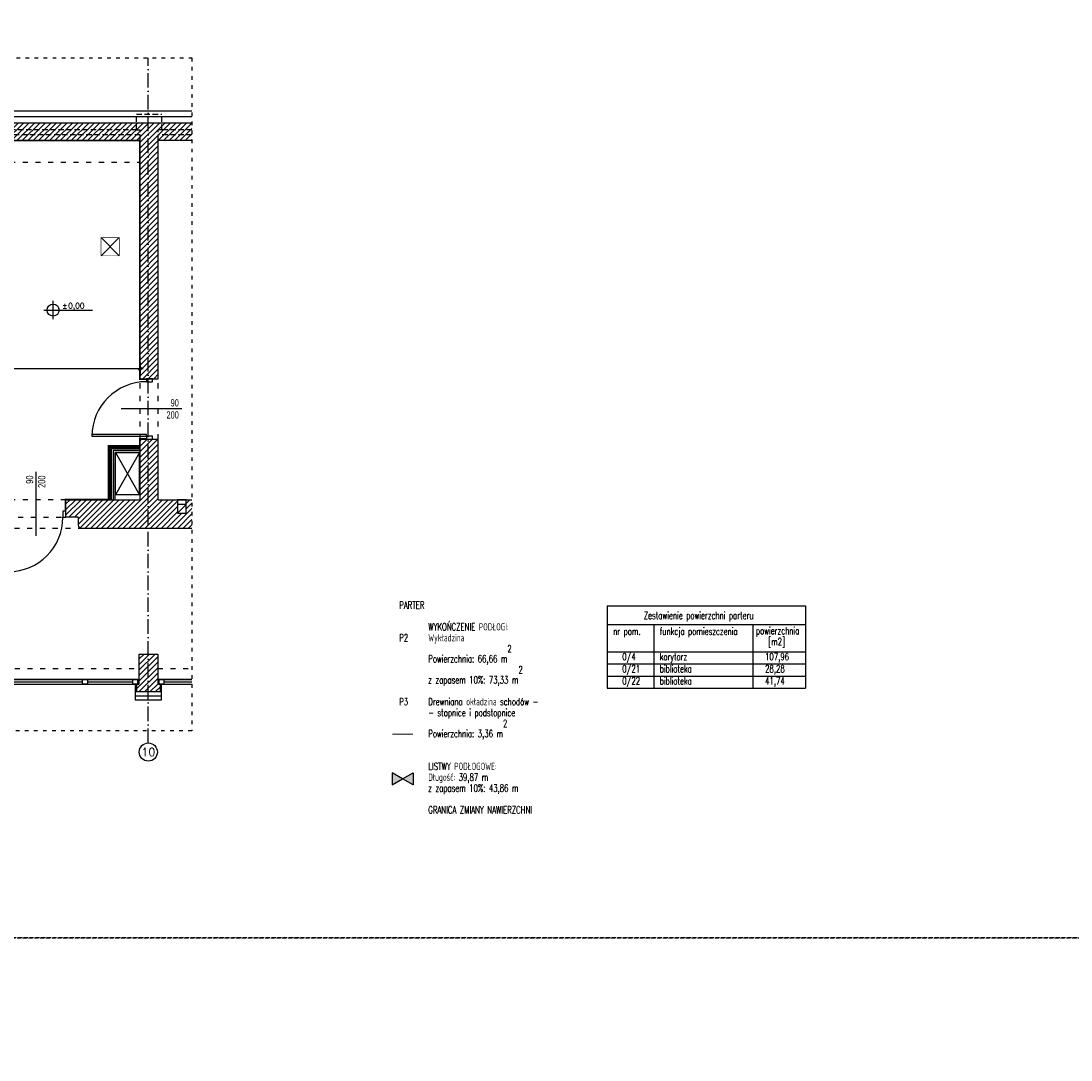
# Model space of a CAD drawing. Header units: millimetres. Extents: x 167273 to 188273, y -125105 to -88145.
# Tile 52 of 210: x 176004 to 177739, y -123307 to -121590. Entities that reach past the tile are written whole.
import ezdxf
from ezdxf.enums import TextEntityAlignment as Align

# ---------------------------------------------------------------- set-up
doc = ezdxf.new("R2010")
doc.units = ezdxf.units.MM
for name, pattern in [('ACAD_ISO03W100', [30, 12, -18]), ('ACAD_ISO10W100', [18, 12, -3, 0, -3]), ('HIDDEN', [9.525, 6.35, -3.175])]:
    doc.linetypes.add(name, pattern=pattern)
for name, color, linetype in [('!listwy', 30, 'HIDDEN'), ('a-op_drzwi', 40, 'Continuous'), ('a-op_leader', 9, 'Continuous'), ('a-op_text', 9, 'Continuous'), ('a-osie', 1, 'ACAD_ISO10W100'), ('a-poziomy', 9, 'Continuous'), ('a-wymiary', 9, 'Continuous'), ('b-drzwi', 6, 'Continuous'), ('b-izolacja', 8, 'BATTING'), ('b-okna', 6, 'Continuous'), ('b-przebicia', 7, 'Continuous'), ('b-przerywana1', 9, 'ACAD_ISO03W100'), ('b-widokowa', 7, 'Continuous'), ('b-ściany', 2, 'Continuous'), ('h-hatch', 8, 'Continuous'), ('opis text', 9, 'Continuous')]:
    doc.layers.add(name, color=color, linetype=linetype)
doc.layers.add('El-koryta_puszki', color=10, linetype='Continuous', lineweight=35)
doc.layers.add('x-revclouds', color=190, linetype='HIDDEN', plot=False)
doc.styles.add('PPAB_100', font='romans.shx', dxfattribs={"width": 0.7, "height": 12})
doc.styles.add('PPAB_50', font='romans.shx', dxfattribs={"width": 0.7, "height": 8})
doc.linetypes.add('BATTING', pattern='A,0.0001,-0.1,[134,ltypeshp.shx,S=0.1,R=0,X=-0.1,Y=0],-0.2,[134,ltypeshp.shx,S=0.1,R=180,X=0.1,Y=0],-0.1', length=0.4001)
doc.dimstyles.new('newPPAB_50', dxfattribs={"dimscale": 0, "dimtxt": 8, "dimasz": 1, "dimexe": 10, "dimexo": 10, "dimgap": 3.5, "dimtad": 1, "dimdec": 0, "dimzin": 0, "dimdsep": 46, "dimtxsty": 'PPAB_50', "dimblk": 'tick_50', "dimcen": 0.09, "dimdle": 5, "dimse1": 1, "dimse2": 1, "dimclrd": 9, "dimclre": 9, "dimclrt": 161, "dimadec": 0, "dimazin": 0, "dimtfac": 1, "dimtdec": 0, "dimtix": 1, "dimtofl": 0, "dimtmove": 2, "dimatfit": 3, "dimldrblk": 'tick_50', "dimfxl": 0, "dimtolj": 1, "dimtzin": 0, "dimarcsym": 0})
pattern_1 = [(45, (-26550.2005, 31481.7547), (-4.49012806, 4.49012806), [])]

# ---------------------------------------------------------------- blocks, each defined once
blk = doc.blocks.new('okno_')
at = {"layer": 'b-okna'}
for p, q in [((-166, -4), (-91, -4)), ((-83, -4), (83, -4)), ((91, -4), (166, -4))]:
    blk.add_line(p, q, dxfattribs=at)
for points in [[(-174, -8), (174, -8), (174, 0), (-174, 0)], [(-174, 0), (-166, 0), (-166, -8), (-174, -8)], [(-83, 0), (-91, 0), (-91, -8), (-83, -8)], [(83, 0), (91, 0), (91, -8), (83, -8)], [(166, 0), (174, 0), (174, -8), (166, -8)]]:
    blk.add_lwpolyline(points, close=True, dxfattribs=at)
blk = doc.blocks.new('*U326')
at = {"lineweight": 15}
for p, q in [((-1, 35), (1, 35)), ((-1, -35), (1, -35))]:
    blk.add_line(p, q, dxfattribs=at)
blk.add_lwpolyline([(-5, 35), (35, 35), (35, -35), (-5, -35), (-5, 35), (35, -35), (35, 35), (-5, -35)], close=True)
blk = doc.blocks.new('kaseta1')
for p, q in [((-15, 15), (15, -15)), ((15, 15), (-15, -15))]:
    blk.add_line(p, q)
at = {"const_width": 1}
blk.add_lwpolyline([(-15, -15), (15, -15), (15, 15), (-15, 15)], close=True, dxfattribs=at)
blk = doc.blocks.new('tick_50')
at = {"color": 9, "ltscale": 20}
for p, q in [((-5, 0), (5, 0)), ((0, 10), (0, -10))]:
    blk.add_line(p, q, dxfattribs=at)
at = {"color": 0}
blk.add_line((2.5, 2.5), (-2.5, -2.5), dxfattribs=at)
blk = doc.blocks.new('kotapozioma')
for p, q in [((49330.1, 104.4), (49330.1, 134.4)), ((49315.1, 119.4), (49395.1, 119.4))]:
    blk.add_line(p, q)
blk.add_circle((49330.1, 119.4), 10)
at = {"layer": 'opis text', "style": 'PPAB_50'}
for tag, p in [('ZNAK', (49345.1, 119.4)), ('WARTOSC', (49355.1, 119.4))]:
    blk.add_attdef(tag, text='', height=9, dxfattribs=at).set_placement(p, align=Align.BOTTOM_LEFT)

msp = doc.modelspace()

# ---------------------------------------------------------------- hatches: boundary and pattern name
at = {"layer": 'a-op_leader'}
h = msp.add_hatch(color=256, dxfattribs=at)
h.paths.add_polyline_path([(176651.88, -122831.97), (176634.56, -122841.97), (176651.88, -122851.97)])
h.paths.add_polyline_path([(176617.24, -122831.97), (176617.24, -122851.97), (176634.56, -122841.97)])
at = {"layer": 'h-hatch'}
h = msp.add_hatch(dxfattribs=at)
h.set_pattern_fill('ANSI31', color=256, scale=2, style=0)
h.set_pattern_definition([(45, (-27340.6366, 31489.7547), (-4.49012806, 4.49012806), [])])
h.paths.add_polyline_path([(174774.31, -122408.89), (174794.31, -122408.89), (174794.31, -122380.89), (174741.31, -122380.89), (174741.31, -122388.89), (174741.31, -122402.89), (174727.31, -122402.89), (174727.31, -122388.89), (174727.31, -122380.89), (174706.81, -122380.89), (174706.81, -121787.89), (175055.81, -121787.89), (175055.81, -121819.89), (175088.81, -121819.89), (175088.81, -121787.89), (175437.81, -121787.89), (175437.81, -121819.89), (175437.81, -121970.89), (175460.81, -121970.89), (175460.81, -121819.89), (175467.81, -121819.89), (175467.81, -121787.89), (175815.81, -121786.89), (175815.81, -121819.89), (175848.81, -121819.89), (175848.81, -121786.89), (176200.81, -121786.89), (176200.81, -122180.89), (176230.81, -122180.89), (176230.81, -121786.89), (176286.37, -121786.89), (176286.37, -121757.89), (174658.81, -121757.89), (174658.81, -121750.89), (174614.31, -121750.89), (174614.31, -121807.89), (174674.81, -121807.89), (174674.81, -122427.89), (174768.31, -122427.89, 0.4500136), (174774.31, -122422.89)])
h = msp.add_hatch(dxfattribs=at)
h.set_pattern_fill('ANSI31', color=256, scale=2, style=0)
h.set_pattern_definition(pattern_1)
h.paths.add_polyline_path([(176262.81, -122388.89), (176262.81, -122380.89), (176230.81, -122380.89), (176230.81, -122280.89), (176200.81, -122280.89), (176200.81, -122380.89), (176078.31, -122380.89), (176078.31, -122409.89), (176098.31, -122409.89), (176098.31, -122422.89, 0.3620499), (176102.74, -122427.89), (176104.31, -122427.89), (176286.37, -122427.89), (176286.37, -122380.89), (176276.81, -122380.89), (176276.81, -122388.89), (176276.81, -122402.89), (176262.81, -122402.89)])
h = msp.add_hatch(dxfattribs=at)
h.set_pattern_fill('ANSI31', color=256, scale=2, style=0)
h.set_pattern_definition(pattern_1)
h.paths.add_polyline_path([(176229.81, -122635.89), (176198.81, -122635.89), (176198.81, -122685.89), (176194.81, -122685.89), (176194.81, -122697.89), (176233.81, -122697.89), (176233.81, -122685.89), (176231.81, -122685.89), (176229.81, -122685.89)])

# ---------------------------------------------------------------- linework, layer by layer
at = {"layer": '!listwy', "ltscale": 2, "const_width": 2}
for points in [[(176211.31, -122181.89), (176199.81, -122181.89), (176199.81, -121787.89), (175849.81, -121787.89), (175849.81, -121820.89), (175814.81, -121820.89), (175814.81, -121787.9), (175468.81, -121788.89), (175468.81, -121820.89), (175461.81, -121820.89), (175461.81, -121971.89), (175436.81, -121971.89), (175436.81, -121822.89), (175436.81, -121788.89), (175089.81, -121788.89), (175089.81, -121820.89), (175054.81, -121820.89), (175054.81, -121788.89), (174707.81, -121788.89), (174707.81, -122379.89), (174795.31, -122379.89), (174795.31, -122398.89)], [(176211.31, -122279.89), (176199.81, -122279.89), (176199.81, -122291.66), (176148.04, -122291.66), (176148.04, -122379.89), (176077.31, -122379.89), (176077.31, -122399.89)]]:
    msp.add_lwpolyline(points, dxfattribs=at)
at = {"layer": '!listwy', "ltscale": 1.5, "const_width": 2}
msp.add_lwpolyline([(176617.24, -122768.39), (176651.88, -122768.39)], dxfattribs=at)
at = {"layer": 'a-op_drzwi'}
for p, q in [((176269.77, -122230.89), (176169.77, -122230.89)), ((176028.31, -122334.9), (176028.31, -122440.62))]:
    msp.add_line(p, q, dxfattribs=at)
at = {"layer": 'a-op_leader', "lineweight": -3}
for p, q in [((176972.36, -122556.25), (177300.36, -122556.25)), ((176972.36, -122556.25), (176972.36, -122692.25)), ((177300.36, -122556.25), (177300.36, -122692.25)), ((176972.36, -122587.25), (177300.36, -122587.25)), ((177049.36, -122587.25), (177049.36, -122692.25)), ((177049.36, -122587.25), (177049.36, -122692.25)), ((177213.36, -122587.25), (177213.36, -122692.25)), ((176972.36, -122632.25), (177300.36, -122632.25)), ((176972.36, -122632.25), (177300.36, -122632.25)), ((176972.36, -122692.25), (177300.36, -122692.25))]:
    msp.add_line(p, q, dxfattribs=at)
at = {"layer": 'a-op_leader'}
for points in [[(176617.24, -122851.97), (176634.56, -122841.97), (176617.24, -122831.97), (176617.24, -122851.97)], [(176651.88, -122851.97), (176634.56, -122841.97), (176651.88, -122831.97), (176651.88, -122851.97)]]:
    msp.add_lwpolyline(points, dxfattribs=at)
at = {"layer": 'a-op_text', "lineweight": 0}
msp.add_line((176972.82, -122556.07), (176972.82, -122556.07), dxfattribs=at)
at = {"layer": 'a-op_text', "lineweight": -3}
for p, q in [((176972.36, -122652.25), (177300.36, -122652.25)), ((176972.36, -122652.25), (177300.36, -122652.25)), ((176972.36, -122672.25), (177300.36, -122672.25))]:
    msp.add_line(p, q, dxfattribs=at)
at = {"layer": 'a-osie', "ltscale": 2}
msp.add_line((176214.31, -122782.89), (176214.31, -121650.89), dxfattribs=at)
at = {"layer": 'a-osie', "linetype": 'Continuous', "ltscale": 0.5}
msp.add_circle((176214.31, -122797.89), 15, dxfattribs=at)
at = {"layer": 'b-drzwi'}
for points in [[(176221.31, -122185.89), (176221.31, -122180.89), (176211.31, -122180.89), (176211.31, -122185.89)], [(176211.31, -122275.89), (176211.31, -122272.89), (176121.31, -122272.89), (176121.31, -122275.89)], [(176221.31, -122280.89), (176221.31, -122275.89), (176211.31, -122275.89), (176211.31, -122280.89)], [(176073.31, -122409.89), (176078.31, -122409.89), (176078.31, -122399.89), (176073.31, -122399.89)]]:
    msp.add_lwpolyline(points, close=True, dxfattribs=at)
for centre, start, end in [((176211.48, -122276.06), 90.10293, 179.89707), ((175983.15, -122409.73), 270.10293, 359.89707)]:
    msp.add_arc(centre, 90.16, start, end, dxfattribs=at)
at = {"layer": 'b-izolacja', "ltscale": 22}
msp.add_line((176286.37, -121748.39), (174658.81, -121748.39), dxfattribs=at)
at = {"layer": 'b-izolacja', "ltscale": 2}
for p, q in [((176193.81, -122685.89), (176193.81, -122697.89)), ((176234.81, -122685.89), (176234.81, -122697.89))]:
    msp.add_line(p, q, dxfattribs=at)
at = {"layer": 'b-izolacja', "ltscale": 16}
msp.add_line((176192.81, -122704.89), (176235.81, -122704.89), dxfattribs=at)
at = {"layer": 'b-izolacja', "ltscale": 6, "elevation": -298}
msp.add_lwpolyline([(176200.81, -122299.66), (176156.04, -122299.66), (176156.04, -122380.89)], dxfattribs=at)
at = {"layer": 'b-okna'}
for p, q in [((175846.81, -122677.89), (176198.81, -122677.89)), ((176229.81, -122677.89), (176286.37, -122677.89)), ((175852.81, -122685.89), (176192.81, -122685.89)), ((176235.81, -122685.89), (176286.37, -122685.89)), ((176239.81, -122681.89), (176286.37, -122681.89))]:
    msp.add_line(p, q, dxfattribs=at)
msp.add_lwpolyline([(176286.37, -122677.89), (176231.81, -122677.89), (176231.81, -122685.89), (176286.37, -122685.89)], dxfattribs=at)
msp.add_lwpolyline([(176231.81, -122677.89), (176239.81, -122677.89), (176239.81, -122685.89), (176231.81, -122685.89)], close=True, dxfattribs=at)
at = {"layer": 'b-przerywana1', "ltscale": 0.5}
for p, q in [((174586.37, -121650.89), (176286.37, -121650.89)), ((176286.37, -121650.89), (176286.37, -122762.89)), ((176286.37, -122762.89), (174586.37, -122762.89))]:
    msp.add_line(p, q, dxfattribs=at)
at = {"layer": 'b-przerywana1', "linetype": 'HIDDEN', "ltscale": 1.4}
for p, q in [((176194.81, -121769.89), (176194.81, -121743.89)), ((176194.81, -121743.89), (176236.81, -121743.89)), ((176236.81, -121769.89), (176236.81, -121743.89)), ((176194.81, -121769.89), (175854.81, -121769.89)), ((176194.81, -121769.89), (176200.81, -121769.89)), ((176200.81, -121786.89), (176200.81, -121769.89)), ((176236.81, -121769.89), (176230.81, -121769.89)), ((176230.81, -121786.89), (176230.81, -121769.89)), ((176286.37, -121769.89), (176236.81, -121769.89)), ((176200.81, -121777.89), (175848.81, -121777.89)), ((176286.37, -121777.89), (176230.81, -121777.89))]:
    msp.add_line(p, q, dxfattribs=at)
at = {"layer": 'b-przerywana1', "ltscale": 0.7}
for p, q in [((175460.81, -121822.89), (176200.81, -121822.89)), ((176200.81, -122280.89), (176200.81, -122180.89)), ((176230.81, -122280.89), (176230.81, -122180.89)), ((176078.31, -122380.89), (175978.31, -122380.89)), ((175978.31, -122409.89), (176078.31, -122409.89)), ((175867.31, -122427.89), (176104.31, -122427.89)), ((175846.81, -122659.89), (176198.81, -122659.89)), ((176229.81, -122659.89), (176286.37, -122659.89))]:
    msp.add_line(p, q, dxfattribs=at)
at = {"layer": 'b-widokowa'}
for p, q in [((174658.81, -121757.89), (176286.37, -121757.89)), ((176194.81, -121757.89), (176236.81, -121757.89)), ((176262.81, -122402.89), (176276.81, -122388.89)), ((176194.81, -122685.89), (176194.81, -122697.89)), ((176233.81, -122685.89), (176233.81, -122697.89)), ((176192.81, -122697.89), (176235.81, -122697.89))]:
    msp.add_line(p, q, dxfattribs=at)
at = {"layer": 'b-widokowa', "ltscale": 0.5}
for p, q in [((176276.81, -122380.89), (176262.81, -122380.89)), ((176276.81, -122388.89), (176262.81, -122388.89))]:
    msp.add_line(p, q, dxfattribs=at)
at = {"layer": 'b-widokowa', "ltscale": 0.5, "elevation": -298}
for points in [[(176200.81, -122294.66), (176151.04, -122294.66), (176151.04, -122380.89)], [(176200.81, -122296.66), (176153.04, -122296.66), (176153.04, -122380.89)]]:
    msp.add_lwpolyline(points, dxfattribs=at)
at = {"layer": 'b-ściany'}
for p, q in [((176286.37, -121738.89), (174658.81, -121738.89)), ((175848.81, -121786.89), (176200.81, -121786.89)), ((176200.81, -122180.89), (176200.81, -121786.89)), ((176230.81, -122180.89), (176230.81, -121786.89)), ((176230.81, -121786.89), (176286.37, -121786.89)), ((176200.81, -122180.89), (176230.81, -122180.89)), ((176200.81, -122380.89), (176200.81, -122280.89)), ((176200.81, -122280.89), (176230.81, -122280.89)), ((176230.81, -122380.89), (176230.81, -122280.89)), ((176078.31, -122380.89), (176200.81, -122380.89)), ((176078.31, -122409.89), (176078.31, -122380.89)), ((176230.81, -122380.89), (176286.37, -122380.89)), ((176262.81, -122380.89), (176262.81, -122388.89)), ((176276.81, -122388.89), (176276.81, -122380.89)), ((176098.31, -122409.89), (176078.31, -122409.89)), ((176098.31, -122409.89), (176098.31, -122422.89)), ((176104.31, -122427.89), (176286.37, -122427.89)), ((176198.81, -122635.89), (176198.81, -122685.89)), ((176198.81, -122635.89), (176229.81, -122635.89)), ((176229.81, -122635.89), (176229.81, -122685.89)), ((176192.81, -122685.89), (176198.81, -122685.89)), ((176192.81, -122685.89), (176192.81, -122711.89)), ((176235.81, -122685.89), (176229.81, -122685.89)), ((176235.81, -122685.89), (176235.81, -122711.89)), ((176235.81, -122711.89), (176192.81, -122711.89))]:
    msp.add_line(p, q, dxfattribs=at)
at = {"layer": 'b-ściany', "ltscale": 0.5}
for points, elevation in [([(176200.81, -122292.66), (176149.04, -122292.66), (176149.04, -122380.89)], -298), ([(176200.81, -122302.66), (176159.04, -122302.66), (176159.04, -122380.89)], -81.5)]:
    msp.add_lwpolyline(points, dxfattribs=dict(at, elevation=elevation))
at = {"layer": 'b-ściany'}
msp.add_lwpolyline([(176262.81, -122388.89), (176262.81, -122402.89), (176276.81, -122402.89), (176276.81, -122388.89)], dxfattribs=at)
msp.add_arc((176103.53, -122422.74), 5.22, 181.73764, 278.65122, dxfattribs=at)
at = {"layer": 'x-revclouds'}
for points in [[(173273.44, -123104.89), (178773.44, -123104.89), (178773.44, -121104.89), (173273.44, -121104.89)], [(173273.44, -125104.89), (184273.44, -125104.89), (184273.44, -123104.89), (173273.44, -123104.89)]]:
    msp.add_lwpolyline(points, close=True, dxfattribs=at)

# ---------------------------------------------------------------- block references
at = {"layer": 'b-okna'}
msp.add_blockref('okno_', (176022.81, -122677.89), dxfattribs=at)
at = {"layer": 'b-przebicia', "lineweight": 15}
msp.add_blockref('*U326', (176165.04, -122337.66, -81.5), dxfattribs=at)
at = {"layer": 'El-koryta_puszki'}
msp.add_blockref('kaseta1', (176151.27, -121962.89), dxfattribs=at)
at = {"layer": 'opis text'}
msp.add_blockref('kotapozioma', (126726.92, -122186.92), dxfattribs=at).add_auto_attribs({'WARTOSC': '0,00', 'ZNAK': '%%p'})

# ---------------------------------------------------------------- texts
at = {"layer": 'a-op_drzwi', "ltscale": 0.5, "insert": (176264.77, -122230.89), "char_height": 12, "width": 2937.189, "attachment_point": 6, "style": 'PPAB_100'}
msp.add_mtext('{\\fArial|b0|i0|c238|p34;90}\\P{\\fArial|b0|i0|c238|p34;200}', dxfattribs=at)
at = {"layer": 'a-op_drzwi', "insert": (176028.31, -122340.9), "char_height": 12, "width": 2937.189, "attachment_point": 6, "rotation": 90, "style": 'PPAB_100'}
msp.add_mtext('{\\fArial|b0|i0|c238|p34;90}\\P{\\fArial|b0|i0|c238|p34;200}', dxfattribs=at)
at = {"layer": 'a-op_text', "lineweight": -3, "char_height": 12, "width": 284.2466, "attachment_point": 1, "style": 'PPAB_100'}
for s, insert in [('Zestawienie powierzchni parteru', (177032.82, -122566.07)), ('funkcja pomieszczenia', (177059.36, -122592.25)), ('powierzchnia', (177218.21, -122591.34)), ('nr pom.', (176982.36, -122592.25)), ('[m{\\Fromans.shx|c238;2}]', (177238.36, -122609.34)), ('0/4', (176997.36, -122634.25)), ('korytarz', (177059.36, -122634.25)), ('107,96', (177233.36, -122634.25)), ('0/21', (176997.36, -122654.25)), ('biblioteka', (177059.36, -122654.25)), ('{\\Fromans.shx|c238;28},{\\Fromans.shx|c238;28}', (177233.36, -122654.25)), ('0/22', (176997.36, -122674.25)), ('biblioteka', (177059.36, -122674.25)), ('{\\Fromans.shx|c238;41,74}', (177233.36, -122674.25))]:
    msp.add_mtext(s, dxfattribs=dict(at, insert=insert))
at = {"layer": 'a-osie', "linetype": 'Continuous', "ltscale": 0.5, "style": 'PPAB_100'}
msp.add_text('10', height=13.5, dxfattribs=at).set_placement((176214.31, -122797.89), align=Align.MIDDLE_CENTER)
at = {"layer": 'a-poziomy', "ltscale": 0.5, "insert": (176628.89, -122548.96), "char_height": 12, "width": 700, "attachment_point": 1, "line_spacing_factor": 0.9, "style": 'PPAB_100'}
msp.add_mtext('{\\C80;PARTER\\P\\P^IWYKOŃCZENIE PODŁOGI:\\P}P2^IWykładzina\\P^IPowierzchnia: 66,66 m\\S2^ ; \\P^Iz zapasem 10%: 73,33 m\\S2^ ;\\P\\PP3^I{\\Fromans.shx|c238;Drewniana okładzina schodów - \\P^I- stopnice i podstopnice}\\P^IPowierzchnia: 3,36 m\\S2^ ; \\P\\P{\\C80;\\P^ILISTWY PODŁOGOWE:\\P^I}Długość: 39,87 m\\P^Iz zapasem 10%: 43,86 m\\P\\P^I{\\C3;GRANICA ZMIANY NAWIERZCHNI}', dxfattribs=at)

# ---------------------------------------------------------------- dimensions: what is measured, and where the dimension line sits
at = {"layer": 'a-wymiary'}
msp.add_linear_dim(base=(176200.81, -122164.21), p1=(175460.81, -122159.9), p2=(176200.81, -122159.9), dimstyle='newPPAB_50', override={"dimscale": 1}, dxfattribs=at).render()

doc.saveas('drawing.dxf')
